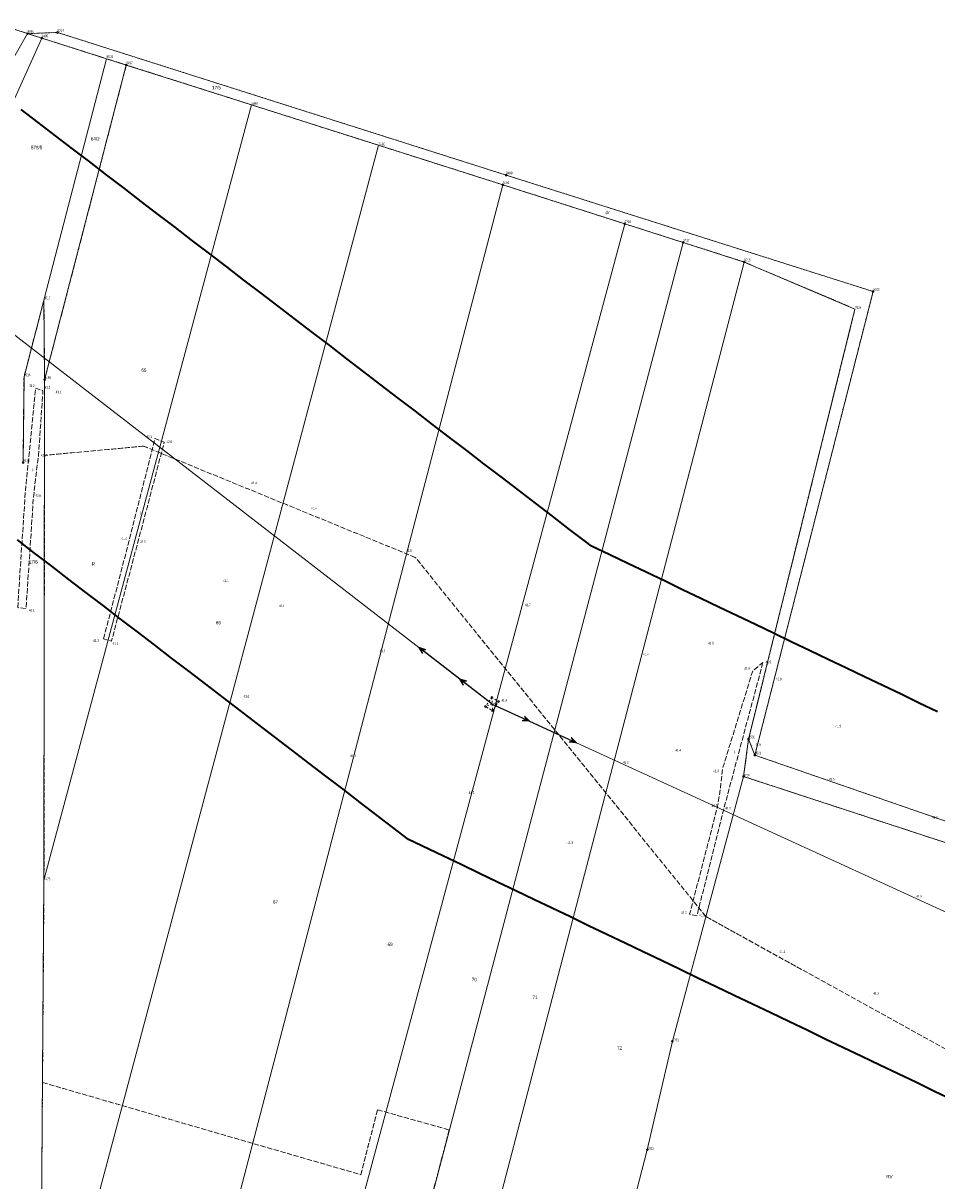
# Model space of a CAD drawing. Header units: metres. Extents: x 6524698 to 6533081, y 5883213 to 5896811.
# Tile 8 of 131: x 6529297 to 6529563, y 5886215 to 5886552. Entities that reach past the tile are written whole.
import ezdxf
from ezdxf.enums import TextEntityAlignment as Align

# ---------------------------------------------------------------- set-up
doc = ezdxf.new("R2010")
doc.units = ezdxf.units.M
for name, pattern in [('mapa zasadnicza$0$1.5_0.5', [2, 1.5, -0.5]), ('mapa zasadnicza$0$219-500', [0]), ('mapa zasadnicza$0$egkk-500', [2, 1.5, -0.5]), ('mapa zasadnicza$0$egug-500', [1, 0.5, -0.5]), ('mapa zasadnicza$0$suep_wn_500', [0]), ('mapa zasadnicza$0$supp_500', [1, 0.5, -0.5])]:
    doc.linetypes.add(name, pattern=pattern)
for name, color, linetype in [('mapa zasadnicza$0$000 Inne (niezydentyfikowane)', 7, 'Continuous'), ('mapa zasadnicza$0$202-punkt graniczny', 7, 'Continuous'), ('mapa zasadnicza$0$202-punkt graniczny-Atr103', 7, 'Continuous'), ('mapa zasadnicza$0$203-punkt graniczny', 7, 'Continuous'), ('mapa zasadnicza$0$203-punkt graniczny-Atr103', 7, 'Continuous'), ('mapa zasadnicza$0$203-punkt graniczny-Atr104', 7, 'Continuous'), ('mapa zasadnicza$0$209-oznaczenie konturu klasyfikacyjnego', 7, 'Continuous'), ('mapa zasadnicza$0$210-oznaczenie konturu użytku gruntowego', 7, 'Continuous'), ('mapa zasadnicza$0$211-numer działki ewidencyjnej', 7, 'Continuous'), ('mapa zasadnicza$0$217-kontur klasyfikacyjny', 7, 'Continuous'), ('mapa zasadnicza$0$218-kontur użytku gruntowego', 7, 'Continuous'), ('mapa zasadnicza$0$219-działka ewidencyjna', 7, 'Continuous'), ('mapa zasadnicza$0$jezdnia', 7, 'Continuous'), ('mapa zasadnicza$0$jezdnia-Atr17', 7, 'Continuous'), ('mapa zasadnicza$0$pikieta naturalna', 7, 'Continuous'), ('mapa zasadnicza$0$pikieta naturalna-Atr2', 7, 'Continuous'), ('mapa zasadnicza$0$przewód elektroenergetyczny wysokiego napięcia', 7, 'Continuous'), ('mapa zasadnicza$0$słup przewodów napowietrznych', 7, 'Continuous')]:
    doc.layers.add(name, color=color, linetype=linetype)
doc.styles.add('mapa zasadnicza$0$STANDARD', font='Working1250', dxfattribs={"width": 0.75})

# ---------------------------------------------------------------- blocks, each defined once
blk = doc.blocks.new('mapa zasadnicza$0$203')
at = {"linetype": 'Continuous', "lineweight": 0}
h = blk.add_hatch(color=0, dxfattribs=at)
edge = h.paths.add_edge_path()
edge.add_arc((0, 0), 0.045, 0, 360)
blk = doc.blocks.new('mapa zasadnicza$0$202')
at = {"color": 0, "linetype": 'Continuous', "lineweight": 0}
blk.add_circle((0, 0), 0.25, dxfattribs=at)
blk = doc.blocks.new('mapa zasadnicza$0$PW01')
at = {"linetype": 'Continuous', "lineweight": 13}
h = blk.add_hatch(color=0, dxfattribs=at)
edge = h.paths.add_edge_path()
edge.add_arc((0, 0), 0.045, 0, 360)
blk = doc.blocks.new('mapa zasadnicza$0$SM05')
at = {"color": 0, "linetype": 'Continuous', "lineweight": 13}
blk.add_circle((0, 0), 0.25, dxfattribs=at)
blk = doc.blocks.new('mapa zasadnicza$0$SUEP3')
at = {"color": 0, "linetype": 'Continuous'}
for p, q in [((0, 0), (12.003, 0)), ((12.003, 0), (10.003, 0.75)), ((10.003, 0.75), (11.003, 0)), ((12.003, 0), (10.003, -0.75)), ((11.003, 0), (10.003, -0.75)), ((12.003, 0), (27.003, 0)), ((27.003, 0), (25.003, 0.75)), ((25.003, 0.75), (26.003, 0)), ((27.003, 0), (25.003, -0.75)), ((26.003, 0), (25.003, -0.75))]:
    blk.add_line(p, q, dxfattribs=at)

msp = doc.modelspace()

# ---------------------------------------------------------------- linework, layer by layer
at = {"layer": 'mapa zasadnicza$0$000 Inne (niezydentyfikowane)', "color": 7, "linetype": 'Continuous', "lineweight": 35, "flags": 128}
for points in [[(6529296.577, 5886526.864), (6529301.559, 5886523.05), (6529306.542, 5886519.235), (6529311.524, 5886515.42), (6529316.506, 5886511.605), (6529321.489, 5886507.79), (6529326.471, 5886503.975), (6529331.453, 5886500.16), (6529336.436, 5886496.345), (6529341.418, 5886492.53), (6529346.4, 5886488.716), (6529351.383, 5886484.901), (6529356.365, 5886481.086), (6529361.347, 5886477.271), (6529366.329, 5886473.456), (6529371.312, 5886469.641), (6529376.294, 5886465.826), (6529381.276, 5886462.011), (6529386.259, 5886458.197), (6529391.241, 5886454.382), (6529396.223, 5886450.567), (6529401.206, 5886446.752), (6529406.188, 5886442.937), (6529411.17, 5886439.122), (6529416.153, 5886435.307), (6529421.135, 5886431.492), (6529426.117, 5886427.678), (6529431.099, 5886423.863), (6529436.082, 5886420.048), (6529441.064, 5886416.233), (6529446.046, 5886412.418), (6529451.029, 5886408.603), (6529456.011, 5886404.788), (6529460.993, 5886400.973), (6529461.857, 5886400.312), (6529462.473, 5886400.017), (6529467.766, 5886397.481), (6529473.06, 5886394.946), (6529478.353, 5886392.41), (6529483.647, 5886389.874), (6529488.94, 5886387.338), (6529494.234, 5886384.803), (6529499.527, 5886382.267), (6529504.82, 5886379.731), (6529510.114, 5886377.196), (6529515.407, 5886374.66), (6529520.701, 5886372.124), (6529525.994, 5886369.588), (6529531.287, 5886367.053), (6529536.581, 5886364.517), (6529541.874, 5886361.981), (6529547.168, 5886359.446), (6529552.461, 5886356.91), (6529557.755, 5886354.374), (6529563.048, 5886351.838)], [(6529567.487, 5886238.831), (6529562.193, 5886241.366), (6529556.9, 5886243.902), (6529551.606, 5886246.438), (6529546.313, 5886248.974), (6529541.02, 5886251.509), (6529535.726, 5886254.045), (6529530.433, 5886256.581), (6529525.139, 5886259.116), (6529519.846, 5886261.652), (6529514.553, 5886264.188), (6529509.259, 5886266.724), (6529503.966, 5886269.259), (6529498.672, 5886271.795), (6529493.379, 5886274.331), (6529488.085, 5886276.866), (6529482.792, 5886279.402), (6529477.499, 5886281.938), (6529472.205, 5886284.473), (6529466.912, 5886287.009), (6529461.618, 5886289.545), (6529456.325, 5886292.081), (6529451.032, 5886294.616), (6529445.738, 5886297.152), (6529440.445, 5886299.688), (6529435.151, 5886302.223), (6529429.858, 5886304.759), (6529424.564, 5886307.295), (6529419.271, 5886309.831), (6529409.3, 5886314.607), (6529400.199, 5886321.575), (6529395.217, 5886325.39), (6529390.235, 5886329.205), (6529385.252, 5886333.02), (6529380.27, 5886336.835), (6529375.288, 5886340.65), (6529370.305, 5886344.464), (6529365.323, 5886348.279), (6529360.341, 5886352.094), (6529355.359, 5886355.909), (6529350.376, 5886359.724), (6529345.394, 5886363.539), (6529340.412, 5886367.354), (6529335.429, 5886371.169), (6529330.447, 5886374.983), (6529325.465, 5886378.798), (6529320.482, 5886382.613), (6529315.5, 5886386.428), (6529310.518, 5886390.243), (6529305.535, 5886394.058), (6529300.553, 5886397.873), (6529295.571, 5886401.688)]]:
    msp.add_lwpolyline(points, dxfattribs=at)
at = {"layer": 'mapa zasadnicza$0$217-kontur klasyfikacyjny', "color": 92, "linetype": 'mapa zasadnicza$0$egkk-500', "lineweight": 18, "flags": 128}
for points in [[(6529298.54, 5886548.93), (6529289.11, 5886551.97)], [(6529302.64, 5886547.62), (6529298.54, 5886548.93)], [(6529321.5, 5886541.62), (6529302.64, 5886547.62)], [(6529327.23, 5886539.8), (6529321.5, 5886541.62)], [(6529327.23, 5886539.8), (6529303.48, 5886448.3)], [(6529363.59, 5886528.23), (6529327.23, 5886539.8)], [(6529400.57, 5886516.46), (6529363.59, 5886528.23)], [(6529436.71, 5886504.96), (6529400.57, 5886516.46)], [(6529472.11, 5886493.63), (6529436.71, 5886504.96)], [(6529489.08, 5886488.2), (6529472.11, 5886493.63)], [(6529506.88, 5886482.51), (6529489.08, 5886488.2)], [(6529539.06, 5886468.85), (6529506.88, 5886482.51)], [(6529297.49, 5886449.1), (6529303.28, 5886471.43)], [(6529303.28, 5886471.43), (6529303.48, 5886448.3)], [(6529508.12, 5886343.79), (6529539.06, 5886468.85)], [(6529297.23, 5886424.21), (6529297.49, 5886449.1)], [(6529303.48, 5886448.3), (6529303.45, 5886426.3)], [(6529332.27, 5886428.97), (6529303.45, 5886426.3)], [(6529411.25, 5886396.62), (6529332.27, 5886428.97)], [(6529303.45, 5886426.3), (6529303.3, 5886302.77)], [(6529495.72, 5886292.19), (6529411.25, 5886396.62)], [(6529506.67, 5886332.93), (6529508.12, 5886343.79)], [(6529636.73, 5886290.33), (6529506.67, 5886332.93)], [(6529303.3, 5886302.77), (6529302.87, 5886243.95)], [(6529619.76, 5886223.65), (6529495.72, 5886292.19)], [(6529302.87, 5886243.95), (6529395.4, 5886217.14)], [(6529395.4, 5886217.14), (6529400.24, 5886236.02)], [(6529400.24, 5886236.02), (6529421.13, 5886230.15)], [(6529421.13, 5886230.15), (6529414.38, 5886204.51)]]:
    msp.add_lwpolyline(points, dxfattribs=at)
at = {"layer": 'mapa zasadnicza$0$218-kontur użytku gruntowego', "color": 3, "linetype": 'mapa zasadnicza$0$egug-500', "lineweight": 18, "flags": 128}
for points in [[(6529289.11, 5886551.97), (6529298.54, 5886548.93)], [(6529298.54, 5886548.93), (6529307.23, 5886549.26)], [(6529298.54, 5886548.93), (6529302.64, 5886547.62)], [(6529307.23, 5886549.26), (6529437.63, 5886507.8)], [(6529302.64, 5886547.62), (6529321.5, 5886541.62)], [(6529321.5, 5886541.62), (6529327.23, 5886539.8)], [(6529327.23, 5886539.8), (6529303.48, 5886448.3)], [(6529327.23, 5886539.8), (6529363.59, 5886528.23)], [(6529363.59, 5886528.23), (6529400.57, 5886516.46)], [(6529400.57, 5886516.46), (6529436.71, 5886504.96)], [(6529437.63, 5886507.8), (6529544.32, 5886473.94)], [(6529436.71, 5886504.96), (6529472.11, 5886493.63)], [(6529472.11, 5886493.63), (6529489.08, 5886488.2)], [(6529489.08, 5886488.2), (6529506.88, 5886482.51)], [(6529506.88, 5886482.51), (6529539.06, 5886468.85)], [(6529297.49, 5886449.1), (6529303.28, 5886471.43)], [(6529303.28, 5886471.43), (6529303.48, 5886448.3)], [(6529544.32, 5886473.94), (6529509.95, 5886339.14)], [(6529539.06, 5886468.85), (6529508.12, 5886343.79)], [(6529297.23, 5886424.21), (6529297.49, 5886449.1)], [(6529303.48, 5886448.3), (6529303.45, 5886426.3)], [(6529332.27, 5886428.97), (6529303.45, 5886426.3)], [(6529411.25, 5886396.62), (6529332.27, 5886428.97)], [(6529303.45, 5886426.3), (6529303.3, 5886302.77)], [(6529495.72, 5886292.19), (6529411.25, 5886396.62)], [(6529508.12, 5886343.79), (6529506.67, 5886332.93)], [(6529509.95, 5886339.14), (6529508.12, 5886343.79)], [(6529637.91, 5886294.84), (6529509.95, 5886339.14)], [(6529506.67, 5886332.93), (6529636.73, 5886290.33)], [(6529303.3, 5886302.77), (6529302.87, 5886243.95)], [(6529619.76, 5886223.65), (6529495.72, 5886292.19)], [(6529302.16, 5886147.6), (6529302.87, 5886243.95)], [(6529302.87, 5886243.95), (6529395.4, 5886217.14)], [(6529395.4, 5886217.14), (6529400.24, 5886236.02)], [(6529400.24, 5886236.02), (6529421.13, 5886230.15)], [(6529421.13, 5886230.15), (6529414.38, 5886204.51)]]:
    msp.add_lwpolyline(points, dxfattribs=at)
at = {"layer": 'mapa zasadnicza$0$219-działka ewidencyjna', "color": 7, "linetype": 'mapa zasadnicza$0$219-500', "lineweight": 18, "flags": 128}
for points in [[(6529298.54, 5886548.93), (6529289.11, 5886551.97)], [(6529298.54, 5886548.93), (6529269.65, 5886498.41)], [(6529298.54, 5886548.93), (6529307.23, 5886549.26)], [(6529298.54, 5886548.93), (6529302.64, 5886547.62)], [(6529307.23, 5886549.26), (6529437.63, 5886507.8)], [(6529302.64, 5886547.62), (6529279.34, 5886495.97)], [(6529302.64, 5886547.62), (6529321.5, 5886541.62)], [(6529303.28, 5886471.43), (6529321.5, 5886541.62)], [(6529327.23, 5886539.8), (6529321.5, 5886541.62)], [(6529303.48, 5886448.3), (6529327.23, 5886539.8)], [(6529327.23, 5886539.8), (6529363.59, 5886528.23)], [(6529303.3, 5886302.77), (6529363.59, 5886528.23)], [(6529400.57, 5886516.46), (6529363.59, 5886528.23)], [(6529302.16, 5886147.6), (6529400.57, 5886516.46)], [(6529400.57, 5886516.46), (6529436.71, 5886504.96)], [(6529437.63, 5886507.8), (6529544.32, 5886473.94)], [(6529314.71, 5886037.34), (6529436.71, 5886504.96)], [(6529436.71, 5886504.96), (6529472.11, 5886493.63)], [(6529346.78, 5886027.36), (6529472.11, 5886493.63)], [(6529472.11, 5886493.63), (6529489.08, 5886488.2)], [(6529366.2, 5886021.53), (6529489.08, 5886488.2)], [(6529489.08, 5886488.2), (6529506.88, 5886482.51)], [(6529385.2, 5886016.02), (6529506.88, 5886482.51)], [(6529539.06, 5886468.85), (6529506.88, 5886482.51)], [(6529297.49, 5886449.1), (6529303.28, 5886471.43)], [(6529303.48, 5886448.3), (6529303.28, 5886471.43)], [(6529509.95, 5886339.14), (6529544.32, 5886473.94)], [(6529539.06, 5886468.85), (6529508.12, 5886343.79)], [(6529297.23, 5886424.21), (6529297.49, 5886449.1)], [(6529303.3, 5886302.77), (6529303.48, 5886448.3)], [(6529506.67, 5886332.93), (6529508.12, 5886343.79)], [(6529508.12, 5886343.79), (6529509.95, 5886339.14)], [(6529637.91, 5886294.84), (6529509.95, 5886339.14)], [(6529485.98, 5886255.96), (6529506.67, 5886332.93)], [(6529636.73, 5886290.33), (6529506.67, 5886332.93)], [(6529302.16, 5886147.6), (6529303.3, 5886302.77)], [(6529478.68, 5886224.32), (6529485.98, 5886255.96)], [(6529437.28, 5886064.04), (6529478.68, 5886224.32)]]:
    msp.add_lwpolyline(points, dxfattribs=at)
at = {"layer": 'mapa zasadnicza$0$jezdnia', "color": 7, "linetype": 'mapa zasadnicza$0$1.5_0.5', "lineweight": 18, "flags": 128}
for points in [[(6529295.66, 5886382.04), (6529297.86, 5886415.42), (6529300.87, 5886445.88), (6529303.01, 5886445.12), (6529301.69, 5886426.16), (6529300.79, 5886419.11), (6529300.23, 5886414.07), (6529298.09, 5886381.78)], [(6529320.61, 5886372.96), (6529328.11, 5886401.68), (6529335.56, 5886431.22), (6529338.27, 5886430.1), (6529333.26, 5886411.12), (6529322.93, 5886372.26)], [(6529512.29, 5886366.07), (6529500.93, 5886323.51), (6529493.1, 5886292.45), (6529490.99, 5886292.87), (6529499.13, 5886324.28), (6529499.92, 5886329.4), (6529500.6, 5886335.29), (6529509.33, 5886363.62)]]:
    msp.add_lwpolyline(points, close=True, dxfattribs=at)
at = {"layer": 'mapa zasadnicza$0$przewód elektroenergetyczny wysokiego napięcia', "color": 1, "linetype": 'mapa zasadnicza$0$suep_wn_500', "lineweight": 18, "flags": 128}
for points in [[(6529433.56, 5886353.99), (6529239.73, 5886503.8)], [(6529644.18, 5886257.43), (6529433.56, 5886353.99)]]:
    msp.add_lwpolyline(points, dxfattribs=at)
at = {"layer": 'mapa zasadnicza$0$słup przewodów napowietrznych', "color": 7, "linetype": 'mapa zasadnicza$0$supp_500', "lineweight": 18, "flags": 128}
for points in [[(6529433.5, 5886355.92), (6529435.46, 5886354.7), (6529433.69, 5886352.05), (6529431.65, 5886353.26)], [(6529433.5, 5886355.92), (6529431.65, 5886353.26)], [(6529435.46, 5886354.7), (6529431.65, 5886353.26)], [(6529433.5, 5886355.92), (6529433.69, 5886352.05)]]:
    msp.add_lwpolyline(points, dxfattribs=at)

# ---------------------------------------------------------------- block references
at = {"layer": 'mapa zasadnicza$0$202-punkt graniczny', "color": 7, "linetype": 'Continuous', "lineweight": 18}
for p in [(6529298.54, 5886548.93), (6529307.23, 5886549.26), (6529302.64, 5886547.62), (6529327.23, 5886539.8), (6529437.63, 5886507.8), (6529436.71, 5886504.96), (6529472.11, 5886493.63), (6529489.08, 5886488.2), (6529506.88, 5886482.51), (6529544.32, 5886473.94), (6529303.48, 5886448.3), (6529297.23, 5886424.21), (6529508.12, 5886343.79), (6529509.95, 5886339.14), (6529506.67, 5886332.93), (6529485.98, 5886255.96), (6529478.68, 5886224.32)]:
    msp.add_blockref('mapa zasadnicza$0$202', p, dxfattribs=at)
at = {"layer": 'mapa zasadnicza$0$203-punkt graniczny', "color": 7, "linetype": 'Continuous', "lineweight": 18}
for p in [(6529321.5, 5886541.62), (6529363.59, 5886528.23), (6529400.57, 5886516.46), (6529303.28, 5886471.43), (6529539.06, 5886468.85), (6529297.49, 5886449.1), (6529303.3, 5886302.77)]:
    msp.add_blockref('mapa zasadnicza$0$203', p, dxfattribs=at)
at = {"layer": 'mapa zasadnicza$0$pikieta naturalna', "color": 7, "linetype": 'Continuous', "lineweight": 13}
for p in [(6529300.87, 5886445.88), (6529303.01, 5886445.12), (6529305.68, 5886445.19), (6529335.56, 5886431.22), (6529338.27, 5886430.1), (6529301.69, 5886426.16), (6529362.85, 5886418.13), (6529297.86, 5886415.42), (6529300.23, 5886414.07), (6529380.34, 5886410.65), (6529328.1, 5886401.63), (6529330.46, 5886400.59), (6529407.69, 5886398.37), (6529354.77, 5886389.66), (6529298.09, 5886381.78), (6529371.02, 5886382.29), (6529442.43, 5886382.7), (6529320.61, 5886372.96), (6529322.93, 5886372.26), (6529495.65, 5886371.59), (6529400.16, 5886369.24), (6529476.78, 5886368.33), (6529509.33, 5886363.62), (6529512.29, 5886366.07), (6529515.49, 5886361.22), (6529360.54, 5886355.82), (6529435.46, 5886354.7), (6529532.7, 5886347.48), (6529486.14, 5886340.16), (6529509.33, 5886341.86), (6529391.6, 5886338.69), (6529471.06, 5886336.93), (6529500.6, 5886335.29), (6529531.02, 5886331.41), (6529426.26, 5886328.19), (6529499.13, 5886324.28), (6529500.93, 5886323.51), (6529560.88, 5886320.64), (6529454.9, 5886313.42), (6529556.01, 5886297.86), (6529490.99, 5886292.87), (6529493.1, 5886292.45), (6529516.56, 5886281.72), (6529543.38, 5886269.15)]:
    msp.add_blockref('mapa zasadnicza$0$PW01', p, dxfattribs=at)
at = {"layer": 'mapa zasadnicza$0$przewód elektroenergetyczny wysokiego napięcia', "color": 1, "linetype": 'Continuous', "lineweight": 18}
for rotation in [142.3, 335.371]:
    msp.add_blockref('mapa zasadnicza$0$SUEP3', (6529433.56, 5886353.99), dxfattribs=dict(at, rotation=rotation))
at = {"layer": 'mapa zasadnicza$0$słup przewodów napowietrznych', "color": 7, "linetype": 'Continuous', "lineweight": 18}
for p in [(6529433.5, 5886355.92), (6529431.65, 5886353.26), (6529435.46, 5886354.7), (6529433.69, 5886352.05)]:
    msp.add_blockref('mapa zasadnicza$0$SM05', p, dxfattribs=at)

# ---------------------------------------------------------------- texts
at = {"layer": 'mapa zasadnicza$0$202-punkt graniczny-Atr103', "color": 7, "style": 'mapa zasadnicza$0$STANDARD', "width": 0.667}
for s, p in [('9093', (6529298.54, 5886548.93)), ('9495', (6529302.64, 5886547.62)), ('9094', (6529307.23, 5886549.26)), ('9497', (6529327.23, 5886539.8)), ('9499', (6529437.63, 5886507.8)), ('9191', (6529436.71, 5886504.96)), ('9716', (6529472.11, 5886493.63)), ('9717', (6529489.08, 5886488.2)), ('9718', (6529506.88, 5886482.51)), ('9502', (6529544.32, 5886473.94)), ('9496', (6529303.48, 5886448.3)), ('9115', (6529297.23, 5886424.21)), ('9500', (6529508.12, 5886343.79)), ('9501', (6529509.95, 5886339.14))]:
    msp.add_text(s, height=0.75, dxfattribs=at).set_placement(p, align=Align.BOTTOM_LEFT)
for s, p in [('8702', (6529506.67, 5886332.93)), ('8701', (6529485.98, 5886255.96)), ('8700', (6529478.68, 5886224.32))]:
    msp.add_text(s, height=0.75, dxfattribs=at).set_placement(p)
at = {"layer": 'mapa zasadnicza$0$203-punkt graniczny-Atr103', "color": 7, "style": 'mapa zasadnicza$0$STANDARD', "width": 0.667}
for s, p in [('9518', (6529321.5, 5886541.62)), ('9517', (6529303.28, 5886471.43)), ('9516', (6529297.49, 5886449.1))]:
    msp.add_text(s, height=0.75, dxfattribs=at).set_placement(p, align=Align.BOTTOM_LEFT)
at = {"layer": 'mapa zasadnicza$0$203-punkt graniczny-Atr104', "color": 7, "style": 'mapa zasadnicza$0$STANDARD', "width": 0.667}
for s, p in [('9498', (6529363.59, 5886528.23)), ('7492', (6529400.57, 5886516.46)), ('7524', (6529539.06, 5886468.85)), ('7475', (6529303.3, 5886302.77))]:
    msp.add_text(s, height=0.75, dxfattribs=at).set_placement(p)
at = {"layer": 'mapa zasadnicza$0$209-oznaczenie konturu klasyfikacyjnego', "color": 3, "linetype": 'Continuous', "lineweight": 18, "style": 'mapa zasadnicza$0$STANDARD', "width": 0.79}
msp.add_text('RV', height=1, dxfattribs=at).set_placement((6529548.17, 5886217.07), align=Align.TOP_LEFT)
at = {"layer": 'mapa zasadnicza$0$210-oznaczenie konturu użytku gruntowego', "color": 3, "linetype": 'Continuous', "lineweight": 18, "style": 'mapa zasadnicza$0$STANDARD', "width": 0.79}
for s, p in [('dr', (6529466.55, 5886496.43)), ('R', (6529317.18, 5886394.21))]:
    msp.add_text(s, height=1, dxfattribs=at).set_placement(p)
at = {"layer": 'mapa zasadnicza$0$211-numer działki ewidencyjnej', "color": 7, "linetype": 'Continuous', "lineweight": 18, "style": 'mapa zasadnicza$0$STANDARD', "width": 0.79}
for s, p in [('17/5', (6529352.14, 5886532.71)), ('64/2', (6529316.92, 5886517.86)), ('578/5', (6529299.5, 5886515.3)), ('65', (6529331.6, 5886450.59)), ('66', (6529353.26, 5886377.17)), ('67', (6529369.85, 5886295.92)), ('69', (6529403.18, 5886283.61)), ('70', (6529427.66, 5886273.38)), ('71', (6529445.33, 5886268.2))]:
    msp.add_text(s, height=1, dxfattribs=at).set_placement(p)
for s, p in [('17/6', (6529298.92, 5886395.85)), ('72', (6529469.89, 5886254.54))]:
    msp.add_text(s, height=1, dxfattribs=at).set_placement(p, align=Align.TOP_LEFT)
at = {"layer": 'mapa zasadnicza$0$jezdnia-Atr17', "color": 7, "style": 'mapa zasadnicza$0$STANDARD', "width": 0.667}
for p in [(6529299.93, 5886421.86), (6529331.24, 5886409.35), (6529504.04, 5886339.87)]:
    msp.add_text('j.', height=0.75, dxfattribs=at).set_placement(p)
at = {"layer": 'mapa zasadnicza$0$pikieta naturalna-Atr2', "color": 7, "style": 'mapa zasadnicza$0$STANDARD', "width": 0.667}
for s, p in [('43.2', (6529298.94, 5886446.17)), ('43.3', (6529303.49, 5886445.7)), ('43.1', (6529306.69, 5886444.34)), ('42.1', (6529333.07, 5886431.36)), ('42.0', (6529338.94, 5886429.9)), ('42.7', (6529302.39, 5886425.92)), ('41.4', (6529363.5, 5886417.93)), ('42.6', (6529300.82, 5886414.27)), ('41.4', (6529380.98, 5886410.53)), ('41.4', (6529325.84, 5886401.76)), ('41.5', (6529331.23, 5886400.87)), ('41.5', (6529408.58, 5886398.2)), ('41.1', (6529355.39, 5886389.51)), ('41.7', (6529443.17, 5886382.44)), ('42.1', (6529298.97, 5886380.88)), ('41.1', (6529371.65, 5886382.16)), ('41.3', (6529317.63, 5886372.05)), ('41.2', (6529323.28, 5886371.23)), ('41.3', (6529400.89, 5886369.07)), ('41.8', (6529496.36, 5886371.35)), ('41.4', (6529477.5, 5886368.12)), ('41.9', (6529513.09, 5886365.86)), ('41.8', (6529506.88, 5886363.95)), ('42.0', (6529516.06, 5886360.88)), ('41.0', (6529361.33, 5886355.83)), ('41.4', (6529436.3, 5886354.69)), ('41.9', (6529533.42, 5886347.21)), ('41.1', (6529392.35, 5886338.55)), ('41.4', (6529486.85, 5886340.21)), ('41.6', (6529510.12, 5886341.87)), ('41.2', (6529471.64, 5886336.69)), ('41.3', (6529497.86, 5886334.18)), ('41.5', (6529531.49, 5886331.78)), ('41.3', (6529426.77, 5886327.84)), ('41.2', (6529497.41, 5886324.06)), ('41.3', (6529501.37, 5886323.34)), ('41.9', (6529561.47, 5886320.7)), ('41.3', (6529455.49, 5886313.32)), ('41.3', (6529556.83, 5886297.75)), ('41.3', (6529488.51, 5886292.99)), ('41.3', (6529493.78, 5886292.18)), ('41.1', (6529517.14, 5886281.62)), ('41.3', (6529544.41, 5886269.51))]:
    msp.add_text(s, height=0.75, dxfattribs=at).set_placement(p)

doc.saveas('drawing.dxf')
